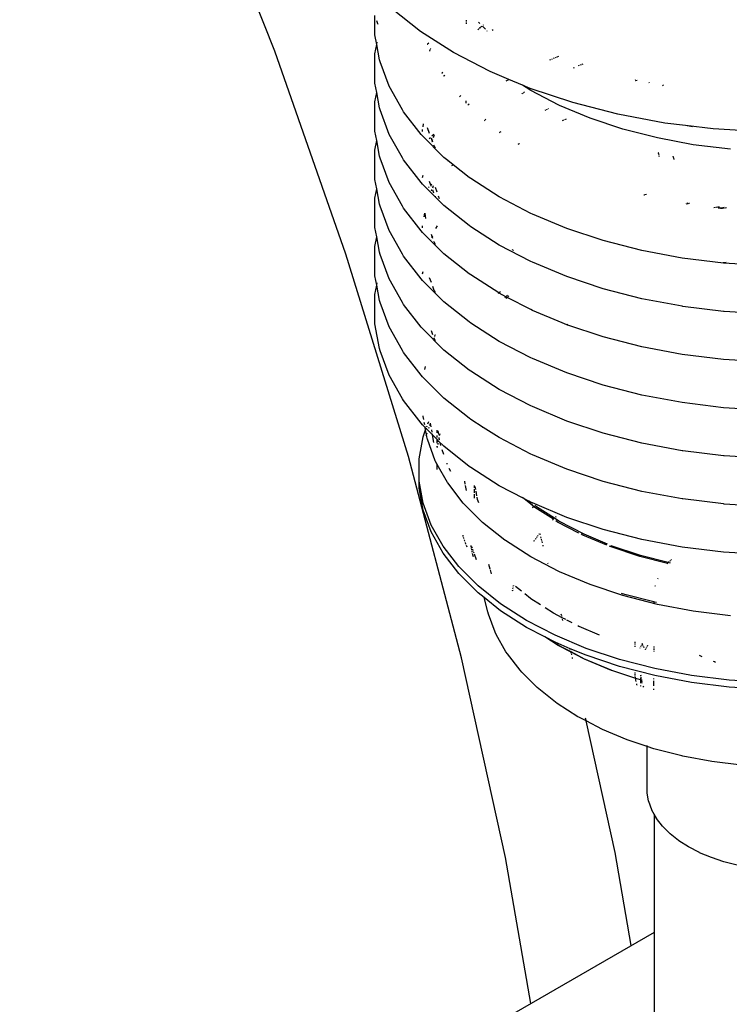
# Model space of a CAD drawing. Extents: x -17300 to -11339, y 1971 to 5059.
# Tile 46 of 81: x -13577 to -13553, y 3047 to 3080. Entities that reach past the tile are written whole.
import ezdxf

# ---------------------------------------------------------------- set-up
doc = ezdxf.new("R2010")
doc.units = 0
doc.header["$MEASUREMENT"] = 0
doc.layers.get('0').update_dxf_attribs({"linetype": 'CONTINUOUS'})
doc.layers.add('PIPING-VENT-ISO', color=3, linetype='CONTINUOUS')
doc.layers.add('TANK-SLOPE', color=2, linetype='CONTINUOUS')

# ---------------------------------------------------------------- blocks, each defined once
blk = doc.blocks.new('5-6 TANKS')
for p, q in [((49.351, 21.755), (47.995, 25.187)), ((51.827, 22.092), (51.335, 22.484)), ((51.049, 22.07), (51.049, 22.362)), ((51.104, 22.223), (51.085, 22.271)), ((51.108, 22.211), (51.104, 22.223)), ((52.603, 22.285), (52.603, 22.259)), ((52.603, 22.246), (52.603, 22.221)), ((52.832, 22.226), (52.811, 22.247)), ((51.053, 22.033), (51.049, 22.07)), ((52.388, 21.733), (51.827, 22.092)), ((52.8, 22.118), (52.816, 22.135)), ((52.825, 22.144), (52.84, 22.159)), ((52.84, 22.159), (52.843, 22.161)), ((52.852, 22.168), (52.871, 22.183)), ((52.929, 22.128), (52.878, 22.179)), ((52.888, 22.197), (52.896, 22.203)), ((52.96, 22.098), (52.956, 22.102)), ((53.062, 22.106), (53.049, 22.123)), ((51.082, 21.873), (51.053, 22.033)), ((51.084, 21.88), (51.089, 21.911)), ((51.945, 21.879), (51.959, 21.893)), ((51.961, 21.895), (51.965, 21.9)), ((50.561, 18.314), (49.351, 21.755)), ((51.053, 21.714), (51.082, 21.873)), ((51.13, 21.612), (51.082, 21.873)), ((51.941, 21.875), (51.943, 21.877)), ((51.984, 21.759), (51.985, 21.763)), ((51.987, 21.767), (51.996, 21.792)), ((51.997, 21.796), (52, 21.804)), ((53.01, 21.41), (52.388, 21.733)), ((51.049, 21.676), (51.053, 21.714)), ((51.049, 21.253), (51.049, 21.676)), ((51.142, 21.576), (51.13, 21.612)), ((51.294, 21.163), (51.142, 21.576)), ((54.021, 21.609), (54.037, 21.616)), ((54.053, 21.623), (54.069, 21.629)), ((54.086, 21.636), (54.102, 21.643)), ((54.117, 21.649), (54.132, 21.656)), ((54.147, 21.662), (54.173, 21.673)), ((52.193, 21.385), (52.196, 21.39)), ((52.198, 21.393), (52.206, 21.408)), ((53.324, 21.278), (53.01, 21.41)), ((54.422, 21.475), (54.439, 21.482)), ((54.509, 21.512), (54.526, 21.519)), ((54.542, 21.526), (54.558, 21.532)), ((54.572, 21.538), (54.586, 21.544)), ((51.053, 21.216), (51.049, 21.253)), ((52.188, 21.376), (52.192, 21.382)), ((52.216, 21.332), (52.221, 21.338)), ((52.223, 21.34), (52.224, 21.341)), ((52.224, 21.341), (52.237, 21.351)), ((53.278, 21.254), (53.324, 21.278)), ((53.556, 21.181), (53.324, 21.278)), ((55.474, 21.259), (55.48, 21.261)), ((55.48, 21.261), (55.476, 21.27)), ((55.48, 21.261), (55.501, 21.266)), ((55.481, 21.258), (55.48, 21.261)), ((55.712, 21.215), (55.708, 21.227)), ((51.082, 21.056), (51.053, 21.216)), ((51.053, 20.896), (51.082, 21.056)), ((51.082, 21.056), (51.084, 21.063)), ((51.13, 20.795), (51.082, 21.056)), ((51.52, 20.761), (51.294, 21.163)), ((53.698, 21.09), (53.556, 21.181)), ((53.687, 21.126), (53.556, 21.181)), ((53.569, 21.05), (53.573, 21.053)), ((53.577, 21.056), (53.592, 21.065)), ((54.413, 20.884), (53.687, 21.126)), ((54.176, 20.841), (53.698, 21.09)), ((55.933, 21.185), (55.945, 21.171)), ((51.049, 20.859), (51.053, 20.896)), ((52.49, 20.983), (52.502, 21)), ((52.504, 21.002), (52.508, 21.006)), ((52.597, 20.917), (52.597, 20.909)), ((52.597, 20.904), (52.597, 20.875)), ((53.545, 21.035), (53.55, 21.038)), ((53.554, 21.041), (53.564, 21.047)), ((51.049, 20.436), (51.049, 20.859)), ((51.142, 20.759), (51.13, 20.795)), ((51.294, 20.346), (51.142, 20.759)), ((51.539, 20.73), (51.52, 20.761)), ((51.835, 20.345), (51.539, 20.73)), ((52.628, 20.844), (52.645, 20.857)), ((52.647, 20.859), (52.651, 20.863)), ((53.94, 20.758), (53.952, 20.763)), ((53.964, 20.768), (53.982, 20.775)), ((53.992, 20.78), (54.001, 20.783)), ((54.183, 20.838), (54.176, 20.841)), ((54.703, 20.62), (54.183, 20.838)), ((55.177, 20.687), (54.413, 20.884)), ((52.913, 20.583), (52.921, 20.589)), ((52.923, 20.591), (52.936, 20.601)), ((54.235, 20.58), (54.261, 20.591)), ((54.274, 20.596), (54.303, 20.609)), ((55.259, 20.435), (54.703, 20.62)), ((55.974, 20.538), (55.177, 20.687)), ((51.053, 20.398), (51.049, 20.436)), ((51.082, 20.239), (51.053, 20.398)), ((51.86, 20.426), (51.862, 20.43)), ((51.86, 20.422), (51.86, 20.426)), ((51.86, 20.419), (51.86, 20.422)), ((51.86, 20.396), (51.86, 20.419)), ((51.869, 20.472), (51.879, 20.523)), ((51.981, 20.36), (51.946, 20.455)), ((53.168, 20.38), (53.178, 20.385)), ((53.18, 20.386), (53.196, 20.394)), ((55.846, 20.284), (55.259, 20.435)), ((56.322, 20.495), (55.974, 20.538)), ((56.445, 20.472), (56.322, 20.495)), ((56.793, 20.437), (56.322, 20.495)), ((57.626, 20.387), (56.793, 20.437)), ((51.053, 20.08), (51.082, 20.239)), ((51.082, 20.239), (51.084, 20.246)), ((51.13, 19.978), (51.082, 20.239)), ((51.52, 19.945), (51.294, 20.346)), ((51.861, 20.318), (51.835, 20.345)), ((52.224, 19.955), (51.861, 20.318)), ((51.975, 20.274), (51.996, 20.295)), ((52.026, 20.239), (52.01, 20.281)), ((52.021, 20.32), (52.051, 20.35)), ((52.022, 20.227), (52.026, 20.239)), ((52.026, 20.239), (52.033, 20.258)), ((52.035, 20.214), (52.026, 20.239)), ((52.046, 20.295), (52.058, 20.328)), ((52.058, 20.328), (52.059, 20.33)), ((52.059, 20.33), (52.061, 20.334)), ((52.061, 20.334), (52.064, 20.338)), ((56.456, 20.169), (55.846, 20.284)), ((51.049, 20.042), (51.053, 20.08)), ((52.012, 20.2), (52.013, 20.204)), ((52.058, 20.15), (52.054, 20.163)), ((52.059, 20.148), (52.058, 20.15)), ((52.061, 20.144), (52.059, 20.148)), ((52.08, 20.111), (52.061, 20.144)), ((53.481, 20.177), (53.494, 20.185)), ((53.496, 20.187), (53.499, 20.189)), ((53.501, 20.19), (53.506, 20.193)), ((57.085, 20.092), (56.456, 20.169)), ((51.049, 19.619), (51.049, 20.042)), ((51.142, 19.942), (51.13, 19.978)), ((51.294, 19.529), (51.142, 19.942)), ((51.539, 19.912), (51.52, 19.945)), ((51.835, 19.528), (51.539, 19.912)), ((52.288, 19.904), (52.224, 19.955)), ((52.288, 19.904), (52.28, 19.894)), ((52.291, 19.908), (52.288, 19.904)), ((52.38, 19.831), (52.288, 19.904)), ((55.863, 20.03), (55.861, 20.035)), ((55.87, 20.008), (55.864, 20.025)), ((55.875, 19.989), (55.872, 20.002)), ((55.883, 19.966), (55.879, 19.977)), ((56.117, 19.969), (56.116, 19.974)), ((56.122, 19.953), (56.119, 19.964)), ((56.127, 19.936), (56.124, 19.948)), ((56.133, 19.918), (56.129, 19.93)), ((52.36, 19.815), (52.38, 19.831)), ((52.38, 19.831), (52.384, 19.834)), ((52.651, 19.615), (52.38, 19.831)), ((51.053, 19.582), (51.049, 19.619)), ((51.082, 19.422), (51.053, 19.582)), ((51.862, 19.612), (51.869, 19.655)), ((52.678, 19.594), (52.651, 19.615)), ((53.162, 19.284), (52.678, 19.594)), ((51.053, 19.262), (51.082, 19.422)), ((51.082, 19.422), (51.084, 19.429)), ((51.13, 19.161), (51.082, 19.422)), ((51.52, 19.127), (51.294, 19.529)), ((51.861, 19.5), (51.835, 19.528)), ((52.224, 19.137), (51.861, 19.5)), ((51.963, 19.446), (51.974, 19.457)), ((52.003, 19.485), (51.981, 19.543)), ((51.996, 19.478), (52.003, 19.485)), ((52.003, 19.485), (52.021, 19.503)), ((52.011, 19.463), (52.003, 19.485)), ((52.013, 19.386), (52.021, 19.41)), ((52.033, 19.441), (52.046, 19.478)), ((52.054, 19.345), (52.035, 19.396)), ((52.109, 19.365), (52.082, 19.442)), ((51.049, 19.225), (51.053, 19.262)), ((51.049, 18.802), (51.049, 19.225)), ((52.081, 19.293), (52.078, 19.298)), ((52.15, 19.249), (52.132, 19.299)), ((53.699, 19.005), (53.162, 19.284)), ((55.614, 19.317), (55.626, 19.32)), ((55.635, 19.323), (55.659, 19.329)), ((51.142, 19.125), (51.13, 19.161)), ((51.294, 18.712), (51.142, 19.125)), ((51.539, 19.095), (51.52, 19.127)), ((51.835, 18.71), (51.539, 19.095)), ((52.651, 18.798), (52.224, 19.137)), ((56.337, 19.169), (56.347, 19.171)), ((56.352, 19.172), (56.362, 19.174)), ((56.362, 19.174), (56.36, 19.182)), ((56.362, 19.174), (56.383, 19.177)), ((56.363, 19.169), (56.362, 19.174)), ((56.365, 19.163), (56.364, 19.167)), ((56.39, 19.179), (56.397, 19.18)), ((56.802, 19.106), (56.833, 19.11)), ((56.842, 19.111), (56.871, 19.114)), ((56.879, 19.096), (56.91, 19.1)), ((56.881, 19.116), (56.901, 19.118)), ((56.918, 19.092), (56.949, 19.095)), ((56.919, 19.101), (56.948, 19.105)), ((56.958, 19.106), (56.978, 19.109)), ((56.958, 19.097), (56.987, 19.1)), ((56.997, 19.101), (57.017, 19.104)), ((51.889, 18.946), (51.9, 19.009)), ((51.919, 18.915), (51.903, 19.006)), ((53.726, 18.993), (53.699, 19.005)), ((54.307, 18.749), (53.726, 18.993)), ((51.053, 18.764), (51.049, 18.802)), ((51.082, 18.605), (51.053, 18.764)), ((51.86, 18.792), (51.862, 18.795)), ((51.86, 18.788), (51.86, 18.792)), ((51.86, 18.786), (51.86, 18.788)), ((51.86, 18.761), (51.86, 18.786)), ((52.088, 18.747), (52.115, 18.794)), ((52.678, 18.778), (52.651, 18.798)), ((53.162, 18.467), (52.678, 18.778)), ((54.929, 18.542), (54.307, 18.749)), ((51.053, 18.445), (51.082, 18.605)), ((51.082, 18.605), (51.084, 18.612)), ((51.13, 18.344), (51.082, 18.605)), ((51.52, 18.31), (51.294, 18.712)), ((51.861, 18.683), (51.835, 18.71)), ((52.224, 18.32), (51.861, 18.683)), ((52.026, 18.605), (52.011, 18.646)), ((52.011, 18.566), (52.013, 18.569)), ((52.021, 18.593), (52.026, 18.605)), ((52.026, 18.605), (52.033, 18.624)), ((52.035, 18.579), (52.026, 18.605)), ((51.049, 18.408), (51.053, 18.445)), ((51.049, 17.984), (51.049, 18.408)), ((52.059, 18.515), (52.054, 18.527)), ((52.059, 18.514), (52.059, 18.515)), ((52.061, 18.509), (52.059, 18.514)), ((52.081, 18.475), (52.061, 18.509)), ((53.699, 18.188), (53.162, 18.467)), ((53.382, 18.392), (53.391, 18.382)), ((53.397, 18.378), (53.403, 18.382)), ((55.585, 18.373), (54.929, 18.542)), ((51.62, 14.878), (50.561, 18.314)), ((51.142, 18.308), (51.13, 18.344)), ((51.294, 17.895), (51.142, 18.308)), ((51.539, 18.278), (51.52, 18.31)), ((51.835, 17.894), (51.539, 18.278)), ((52.651, 17.98), (52.224, 18.32)), ((56.268, 18.245), (55.585, 18.373)), ((56.971, 18.158), (56.268, 18.245)), ((53.726, 18.176), (53.699, 18.188)), ((54.307, 17.932), (53.726, 18.176)), ((56.963, 18.17), (57.015, 18.176)), ((57.685, 18.115), (56.971, 18.158)), ((51.053, 17.947), (51.049, 17.984)), ((51.082, 17.788), (51.053, 17.947)), ((51.52, 17.493), (51.294, 17.895)), ((51.861, 17.866), (51.835, 17.894)), ((51.862, 17.978), (51.869, 18.021)), ((52.01, 17.83), (51.981, 17.909)), ((52.678, 17.96), (52.651, 17.98)), ((53.157, 17.654), (52.678, 17.96)), ((54.929, 17.725), (54.307, 17.932)), ((51.053, 17.628), (51.082, 17.788)), ((51.13, 17.526), (51.082, 17.788)), ((51.084, 17.795), (51.089, 17.825)), ((52.224, 17.503), (51.861, 17.866)), ((52.058, 17.698), (52.035, 17.763)), ((55.585, 17.556), (54.929, 17.725)), ((51.049, 17.591), (51.053, 17.628)), ((51.049, 17.168), (51.049, 17.591)), ((52.059, 17.696), (52.058, 17.698)), ((52.061, 17.692), (52.059, 17.696)), ((52.078, 17.663), (52.061, 17.692)), ((53.147, 17.645), (53.157, 17.654)), ((53.162, 17.65), (53.157, 17.654)), ((53.275, 17.591), (53.162, 17.65)), ((53.168, 17.665), (53.181, 17.679)), ((53.258, 17.574), (53.275, 17.591)), ((53.299, 17.579), (53.275, 17.591)), ((53.28, 17.559), (53.299, 17.579)), ((53.287, 17.603), (53.301, 17.617)), ((53.699, 17.371), (53.299, 17.579)), ((53.311, 17.591), (53.325, 17.604)), ((56.268, 17.428), (55.585, 17.556)), ((51.142, 17.491), (51.13, 17.526)), ((51.294, 17.078), (51.142, 17.491)), ((51.539, 17.461), (51.52, 17.493)), ((51.835, 17.076), (51.539, 17.461)), ((52.651, 17.164), (52.224, 17.503)), ((56.281, 17.427), (56.268, 17.428)), ((56.971, 17.342), (56.281, 17.427)), ((53.726, 17.359), (53.699, 17.371)), ((54.23, 17.148), (53.726, 17.359)), ((56.979, 17.341), (56.971, 17.342)), ((57.688, 17.298), (56.979, 17.341)), ((51.053, 17.13), (51.049, 17.168)), ((51.13, 16.71), (51.053, 17.13)), ((51.52, 16.676), (51.294, 17.078)), ((51.861, 17.049), (51.835, 17.076)), ((52.224, 16.686), (51.861, 17.049)), ((52.678, 17.143), (52.651, 17.164)), ((53.162, 16.833), (52.678, 17.143)), ((54.23, 17.148), (54.231, 17.147)), ((54.307, 17.115), (54.231, 17.147)), ((54.309, 17.114), (54.307, 17.115)), ((54.309, 17.114), (54.324, 17.122)), ((54.929, 16.908), (54.309, 17.114)), ((52.035, 16.945), (52.01, 17.012)), ((52.057, 16.886), (52.054, 16.894)), ((52.054, 16.877), (52.057, 16.886)), ((52.057, 16.886), (52.058, 16.889)), ((52.058, 16.881), (52.057, 16.886)), ((52.059, 16.879), (52.058, 16.881)), ((52.061, 16.875), (52.059, 16.879)), ((52.067, 16.913), (52.077, 16.941)), ((52.077, 16.941), (52.079, 16.944)), ((55.585, 16.739), (54.929, 16.908)), ((51.142, 16.673), (51.13, 16.71)), ((52.08, 16.843), (52.061, 16.875)), ((53.699, 16.553), (53.162, 16.833)), ((56.268, 16.611), (55.585, 16.739)), ((51.294, 16.26), (51.142, 16.673)), ((51.539, 16.643), (51.52, 16.676)), ((51.835, 16.259), (51.539, 16.643)), ((52.651, 16.346), (52.224, 16.686)), ((53.726, 16.541), (53.699, 16.553)), ((56.971, 16.525), (56.268, 16.611)), ((51.902, 16.354), (51.911, 16.404)), ((54.307, 16.297), (53.726, 16.541)), ((57.685, 16.481), (56.971, 16.525)), ((51.52, 15.858), (51.294, 16.26)), ((51.861, 16.231), (51.835, 16.259)), ((52.224, 15.868), (51.861, 16.231)), ((52.678, 16.326), (52.651, 16.346)), ((53.162, 16.016), (52.678, 16.326)), ((54.929, 16.09), (54.307, 16.297)), ((55.585, 15.921), (54.929, 16.09)), ((53.699, 15.737), (53.162, 16.016)), ((56.268, 15.793), (55.585, 15.921)), ((51.539, 15.827), (51.52, 15.858)), ((51.835, 15.442), (51.539, 15.827)), ((52.651, 15.529), (52.224, 15.868)), ((53.726, 15.725), (53.699, 15.737)), ((54.307, 15.481), (53.726, 15.725)), ((56.971, 15.707), (56.268, 15.793)), ((57.685, 15.664), (56.971, 15.707)), ((51.872, 15.555), (51.871, 15.567)), ((51.881, 15.508), (51.872, 15.555)), ((51.861, 15.415), (51.835, 15.442)), ((51.906, 15.37), (51.861, 15.415)), ((51.897, 15.417), (51.89, 15.456)), ((51.906, 15.37), (51.903, 15.387)), ((51.932, 15.382), (51.939, 15.4)), ((51.952, 15.436), (51.966, 15.473)), ((51.967, 15.358), (51.972, 15.374)), ((51.984, 15.405), (51.996, 15.439)), ((51.996, 15.439), (51.996, 15.443)), ((51.996, 15.439), (51.997, 15.441)), ((52.007, 15.382), (51.996, 15.439)), ((52.678, 15.509), (52.651, 15.529)), ((52.891, 15.372), (52.678, 15.509)), ((52.889, 15.367), (52.891, 15.372)), ((53.162, 15.199), (52.891, 15.372)), ((54.929, 15.274), (54.307, 15.481)), ((51.802, 14.838), (51.87, 15.214)), ((51.87, 15.214), (51.913, 15.33)), ((51.913, 15.33), (51.906, 15.37)), ((51.922, 15.354), (51.906, 15.37)), ((51.913, 15.33), (51.922, 15.354)), ((51.927, 15.251), (51.913, 15.33)), ((51.921, 15.233), (51.927, 15.251)), ((51.922, 15.354), (51.926, 15.364)), ((52.032, 15.244), (51.922, 15.354)), ((51.927, 15.251), (51.939, 15.282)), ((51.94, 15.183), (51.927, 15.251)), ((52.024, 15.29), (52.016, 15.33)), ((52.032, 15.244), (52.029, 15.261)), ((52.055, 15.119), (52.032, 15.244)), ((52.111, 15.165), (52.032, 15.244)), ((52.111, 15.278), (52.111, 15.328)), ((52.111, 15.203), (52.111, 15.236)), ((52.135, 15.254), (52.123, 15.315)), ((52.151, 15.237), (52.157, 15.27)), ((55.585, 15.105), (54.929, 15.274)), ((51.943, 15.171), (51.94, 15.183)), ((52.077, 14.806), (51.943, 15.171)), ((52.111, 15.165), (52.111, 15.179)), ((52.111, 15.146), (52.111, 15.165)), ((52.134, 15.142), (52.111, 15.165)), ((52.111, 15.108), (52.111, 15.137)), ((52.111, 15.036), (52.111, 15.057)), ((52.114, 15.03), (52.117, 15.046)), ((52.124, 15.085), (52.128, 15.107)), ((52.132, 15.13), (52.134, 15.142)), ((52.134, 15.142), (52.136, 15.153)), ((52.224, 15.052), (52.134, 15.142)), ((52.14, 15.174), (52.145, 15.2)), ((52.145, 15.201), (52.144, 15.202)), ((52.145, 15.2), (52.145, 15.201)), ((52.151, 15.162), (52.145, 15.2)), ((52.169, 15.063), (52.161, 15.109)), ((52.651, 14.712), (52.224, 15.052)), ((53.699, 14.919), (53.162, 15.199)), ((56.268, 14.977), (55.585, 15.105)), ((52.523, 11.462), (51.62, 14.878)), ((52.221, 14.912), (52.191, 14.995)), ((53.726, 14.907), (53.699, 14.919)), ((54.307, 14.663), (53.726, 14.907)), ((56.281, 14.975), (56.268, 14.977)), ((56.971, 14.891), (56.281, 14.975)), ((56.979, 14.89), (56.971, 14.891)), ((57.688, 14.846), (56.979, 14.89)), ((51.802, 14.46), (51.802, 14.838)), ((52.082, 14.794), (52.077, 14.806)), ((52.111, 14.744), (52.082, 14.794)), ((52.111, 14.744), (52.111, 14.753)), ((52.282, 14.44), (52.111, 14.744)), ((52.111, 14.66), (52.111, 14.744)), ((52.281, 14.75), (52.276, 14.764)), ((52.678, 14.691), (52.651, 14.712)), ((52.343, 14.622), (52.314, 14.675)), ((53.162, 14.381), (52.678, 14.691)), ((54.929, 14.456), (54.307, 14.663)), ((51.87, 14.085), (51.802, 14.46)), ((51.802, 14.343), (51.802, 14.46)), ((52.288, 14.43), (52.282, 14.44)), ((52.551, 14.089), (52.288, 14.43)), ((52.586, 14.41), (52.577, 14.461)), ((52.606, 14.303), (52.591, 14.385)), ((52.737, 14.389), (52.737, 14.347)), ((52.764, 14.32), (52.755, 14.371)), ((53.578, 14.165), (53.162, 14.381)), ((55.585, 14.287), (54.929, 14.456)), ((51.87, 13.967), (51.802, 14.343)), ((52.737, 14.326), (52.737, 14.26)), ((52.737, 14.239), (52.737, 14.172)), ((52.783, 14.213), (52.769, 14.293)), ((56.268, 14.159), (55.585, 14.287)), ((52.006, 13.715), (51.87, 14.085)), ((52.558, 14.081), (52.551, 14.089)), ((52.881, 13.759), (52.558, 14.081)), ((52.795, 14.151), (52.788, 14.188)), ((52.816, 14.092), (52.795, 14.151)), ((53.578, 14.165), (53.554, 14.184)), ((53.692, 14.106), (53.578, 14.165)), ((53.729, 14.045), (53.578, 14.165)), ((53.692, 14.106), (53.668, 14.125)), ((53.699, 14.102), (53.692, 14.106)), ((53.712, 14.089), (53.692, 14.106)), ((53.726, 14.09), (53.699, 14.102)), ((53.724, 14.065), (53.721, 14.076)), ((54.307, 13.846), (53.726, 14.09)), ((53.729, 14.045), (53.727, 14.054)), ((53.767, 14.015), (53.729, 14.045)), ((53.733, 14.032), (53.729, 14.045)), ((53.792, 14.026), (53.765, 14.048)), ((56.281, 14.158), (56.268, 14.159)), ((56.971, 14.073), (56.281, 14.158)), ((56.979, 14.072), (56.971, 14.073)), ((57.688, 14.029), (56.979, 14.072)), ((52.006, 13.598), (51.87, 13.967)), ((53.74, 14.004), (53.735, 14.022)), ((54.081, 13.813), (53.767, 14.015)), ((54.098, 13.83), (53.792, 14.026)), ((52.208, 13.356), (52.006, 13.715)), ((53.259, 13.458), (52.881, 13.759)), ((54.064, 13.796), (54.073, 13.805)), ((54.074, 13.805), (54.065, 13.796)), ((54.078, 13.811), (54.081, 13.813)), ((54.082, 13.813), (54.079, 13.81)), ((54.081, 13.813), (54.089, 13.822)), ((54.082, 13.813), (54.081, 13.813)), ((54.09, 13.821), (54.082, 13.813)), ((54.085, 13.811), (54.082, 13.813)), ((54.095, 13.827), (54.098, 13.83)), ((54.099, 13.83), (54.096, 13.827)), ((54.098, 13.83), (54.106, 13.839)), ((54.099, 13.83), (54.098, 13.83)), ((54.107, 13.838), (54.099, 13.83)), ((54.175, 13.781), (54.099, 13.83)), ((54.117, 13.849), (54.122, 13.854)), ((54.122, 13.853), (54.118, 13.849)), ((54.122, 13.854), (54.127, 13.858)), ((54.128, 13.858), (54.122, 13.853)), ((54.153, 13.767), (54.122, 13.787)), ((54.516, 13.578), (54.153, 13.767)), ((54.601, 13.559), (54.175, 13.781)), ((54.929, 13.639), (54.307, 13.846)), ((52.208, 13.238), (52.006, 13.598)), ((52.551, 13.525), (52.548, 13.544)), ((53.813, 13.527), (53.822, 13.539)), ((53.823, 13.538), (53.814, 13.527)), ((53.839, 13.561), (53.846, 13.57)), ((53.847, 13.569), (53.84, 13.56)), ((53.86, 13.55), (53.856, 13.565)), ((54.581, 13.545), (54.554, 13.559)), ((54.987, 13.374), (54.581, 13.545)), ((54.999, 13.392), (54.601, 13.559)), ((55.585, 13.47), (54.929, 13.639)), ((52.552, 13.522), (52.551, 13.525)), ((52.561, 13.494), (52.556, 13.507)), ((52.563, 13.488), (52.561, 13.494)), ((52.58, 13.443), (52.571, 13.466)), ((52.598, 13.393), (52.589, 13.418)), ((52.688, 13.346), (52.684, 13.367)), ((53.267, 13.452), (53.259, 13.458)), ((53.698, 13.176), (53.267, 13.452)), ((53.749, 13.443), (53.757, 13.454)), ((53.758, 13.453), (53.75, 13.443)), ((53.775, 13.477), (53.785, 13.49)), ((53.786, 13.489), (53.776, 13.477)), ((53.794, 13.502), (53.804, 13.515)), ((53.805, 13.514), (53.795, 13.502)), ((53.874, 13.495), (53.869, 13.515)), ((53.885, 13.455), (53.88, 13.475)), ((53.896, 13.415), (53.891, 13.435)), ((53.91, 13.359), (53.906, 13.376)), ((55.064, 13.365), (55.055, 13.369)), ((56.268, 13.342), (55.585, 13.47)), ((52.475, 13.011), (52.208, 13.356)), ((52.475, 12.893), (52.208, 13.238)), ((52.617, 13.34), (52.608, 13.367)), ((52.693, 13.319), (52.691, 13.333)), ((52.697, 13.346), (52.695, 13.353)), ((52.699, 13.288), (52.696, 13.304)), ((52.697, 13.346), (52.697, 13.351)), ((52.698, 13.343), (52.697, 13.346)), ((52.699, 13.338), (52.698, 13.343)), ((52.706, 13.323), (52.699, 13.338)), ((52.702, 13.267), (52.702, 13.272)), ((52.703, 13.266), (52.702, 13.267)), ((52.703, 13.264), (52.703, 13.266)), ((52.703, 13.262), (52.703, 13.264)), ((52.705, 13.254), (52.703, 13.262)), ((52.716, 13.212), (52.711, 13.233)), ((52.72, 13.284), (52.713, 13.304)), ((52.725, 13.178), (52.716, 13.21)), ((52.737, 13.239), (52.728, 13.262)), ((52.779, 13.124), (52.744, 13.22)), ((55.047, 13.349), (55.032, 13.356)), ((55.546, 13.183), (55.047, 13.349)), ((55.56, 13.2), (55.064, 13.365)), ((56.971, 13.256), (56.268, 13.342)), ((57.685, 13.212), (56.971, 13.256)), ((52.981, 13.051), (53.004, 12.971)), ((54.176, 12.927), (53.698, 13.176)), ((53.991, 13.056), (53.988, 13.067)), ((56.019, 13.061), (55.546, 13.183)), ((56.031, 13.078), (55.56, 13.2)), ((56.019, 13.061), (56.026, 13.071)), ((56.03, 13.059), (56.019, 13.061)), ((56.03, 13.077), (56.031, 13.078)), ((56.031, 13.078), (56.048, 13.095)), ((56.068, 13.069), (56.031, 13.078)), ((56.055, 13.102), (56.062, 13.108)), ((56.068, 13.115), (56.075, 13.121)), ((56.081, 13.127), (56.086, 13.133)), ((52.802, 12.684), (52.475, 13.011)), ((52.802, 12.566), (52.475, 12.893)), ((53.009, 12.955), (53.028, 12.888)), ((54.183, 12.924), (54.176, 12.927)), ((54.703, 12.706), (54.183, 12.924)), ((55.259, 12.521), (54.703, 12.706)), ((55.855, 12.804), (55.859, 12.816)), ((53.186, 12.378), (52.802, 12.684)), ((52.905, 12.484), (52.802, 12.566)), ((53.387, 12.594), (53.387, 12.592)), ((53.388, 12.603), (53.389, 12.612)), ((53.39, 12.612), (53.389, 12.602)), ((53.393, 12.632), (53.395, 12.641)), ((53.396, 12.64), (53.394, 12.631)), ((53.398, 12.659), (53.399, 12.668)), ((53.4, 12.667), (53.399, 12.659)), ((53.402, 12.684), (53.404, 12.691)), ((53.405, 12.69), (53.403, 12.683)), ((53.54, 12.592), (53.439, 12.672)), ((53.693, 12.47), (53.596, 12.548)), ((55.292, 12.538), (55.239, 12.556)), ((55.788, 12.41), (55.292, 12.538)), ((55.811, 12.679), (55.813, 12.69)), ((55.813, 12.69), (55.814, 12.692)), ((52.967, 12.244), (52.905, 12.484)), ((53.186, 12.261), (52.905, 12.484)), ((53.624, 12.097), (53.186, 12.378)), ((53.695, 12.469), (53.693, 12.47)), ((53.699, 12.465), (53.695, 12.469)), ((53.863, 12.361), (53.699, 12.465)), ((55.846, 12.37), (55.259, 12.521)), ((55.788, 12.418), (55.788, 12.42)), ((55.79, 12.409), (55.788, 12.418)), ((55.788, 12.418), (55.788, 12.41)), ((55.79, 12.409), (55.788, 12.41)), ((55.788, 12.401), (55.788, 12.389)), ((55.83, 12.4), (55.79, 12.409)), ((55.794, 12.387), (55.792, 12.4)), ((56.456, 12.255), (55.846, 12.37)), ((52.981, 12.202), (52.967, 12.244)), ((53.093, 11.899), (52.981, 12.202)), ((53.624, 11.98), (53.186, 12.261)), ((54.085, 12.219), (53.941, 12.311)), ((54.232, 12.142), (54.085, 12.219)), ((54.224, 12.174), (54.216, 12.204)), ((57.085, 12.178), (56.456, 12.255)), ((54.11, 11.845), (53.624, 12.097)), ((54.232, 12.142), (54.227, 12.163)), ((54.29, 12.112), (54.232, 12.142)), ((54.235, 12.129), (54.232, 12.142)), ((54.244, 12.095), (54.238, 12.118)), ((54.401, 12.054), (54.308, 12.103)), ((53.112, 11.86), (53.093, 11.899)), ((53.936, 11.818), (53.624, 11.98)), ((54.514, 11.996), (54.494, 12.006)), ((54.517, 11.994), (54.514, 11.996)), ((54.52, 11.993), (54.517, 11.994)), ((54.862, 11.849), (54.52, 11.993)), ((53.277, 11.566), (53.112, 11.86)), ((54.162, 11.673), (53.936, 11.818)), ((54.11, 11.727), (53.936, 11.818)), ((54.64, 11.623), (54.11, 11.845)), ((54.369, 11.618), (54.11, 11.727)), ((54.188, 11.662), (54.135, 11.697)), ((55.469, 11.728), (55.469, 11.736)), ((55.469, 11.711), (55.469, 11.72)), ((55.469, 11.693), (55.469, 11.702)), ((55.586, 11.698), (55.58, 11.707)), ((55.592, 11.696), (55.596, 11.703)), ((53.3, 11.532), (53.277, 11.566)), ((53.517, 11.251), (53.3, 11.532)), ((54.383, 11.558), (54.162, 11.673)), ((54.192, 11.66), (54.188, 11.662)), ((54.193, 11.66), (54.192, 11.66)), ((54.382, 11.562), (54.193, 11.66)), ((54.374, 11.596), (54.369, 11.618)), ((54.64, 11.505), (54.369, 11.618)), ((54.382, 11.562), (54.379, 11.576)), ((54.612, 11.442), (54.382, 11.562)), ((54.383, 11.558), (54.382, 11.562)), ((54.589, 11.451), (54.383, 11.558)), ((54.385, 11.547), (54.383, 11.558)), ((54.393, 11.512), (54.388, 11.536)), ((55.206, 11.434), (54.64, 11.623)), ((55.469, 11.675), (55.469, 11.684)), ((55.469, 11.649), (55.469, 11.658)), ((55.553, 11.628), (55.557, 11.635)), ((55.566, 11.65), (55.57, 11.658)), ((55.575, 11.666), (55.579, 11.674)), ((55.583, 11.681), (55.588, 11.689)), ((55.597, 11.678), (55.591, 11.688)), ((55.609, 11.657), (55.603, 11.668)), ((55.62, 11.637), (55.614, 11.647)), ((55.624, 11.635), (55.616, 11.646)), ((55.646, 11.608), (55.641, 11.614)), ((55.645, 11.604), (55.646, 11.608)), ((55.646, 11.608), (55.648, 11.612)), ((55.649, 11.603), (55.646, 11.608)), ((55.656, 11.627), (55.66, 11.635)), ((55.665, 11.643), (55.669, 11.651)), ((55.673, 11.658), (55.678, 11.666)), ((55.682, 11.673), (55.686, 11.68)), ((55.785, 11.655), (55.785, 11.647)), ((55.785, 11.638), (55.785, 11.63)), ((55.785, 11.621), (55.785, 11.612)), ((55.785, 11.603), (55.785, 11.594)), ((55.785, 11.577), (55.785, 11.568)), ((53.266, 8.077), (52.523, 11.462)), ((54.404, 11.46), (54.403, 11.467)), ((54.405, 11.456), (54.405, 11.458)), ((54.406, 11.453), (54.405, 11.454)), ((54.407, 11.445), (54.406, 11.451)), ((54.598, 11.447), (54.589, 11.451)), ((55.062, 11.252), (54.598, 11.447)), ((55.07, 11.25), (54.612, 11.442)), ((55.206, 11.316), (54.64, 11.505)), ((55.804, 11.28), (55.206, 11.434)), ((56.604, 11.482), (56.563, 11.504)), ((56.814, 11.392), (56.8, 11.398)), ((56.833, 11.386), (56.814, 11.392)), ((53.544, 11.222), (53.517, 11.251)), ((53.808, 10.958), (53.544, 11.222)), ((55.07, 11.25), (55.062, 11.252)), ((55.073, 11.249), (55.07, 11.25)), ((55.074, 11.248), (55.073, 11.249)), ((55.478, 11.113), (55.074, 11.248)), ((55.804, 11.163), (55.206, 11.316)), ((55.469, 11.198), (55.469, 11.213)), ((56.426, 11.163), (55.804, 11.28)), ((55.469, 11.17), (55.469, 11.183)), ((55.472, 11.147), (55.47, 11.158)), ((55.478, 11.113), (55.474, 11.137)), ((55.558, 11.087), (55.478, 11.113)), ((55.482, 11.091), (55.478, 11.113)), ((55.487, 11.062), (55.483, 11.084)), ((55.565, 11.085), (55.558, 11.087)), ((55.567, 11.167), (55.567, 11.169)), ((55.569, 11.154), (55.567, 11.167)), ((55.567, 11.154), (55.567, 11.167)), ((55.567, 11.118), (55.567, 11.129)), ((55.567, 11.094), (55.567, 11.109)), ((55.567, 11.062), (55.567, 11.09)), ((55.567, 11.035), (55.567, 11.056)), ((55.576, 11.116), (55.574, 11.127)), ((55.581, 11.091), (55.578, 11.106)), ((55.584, 11.07), (55.581, 11.086)), ((55.588, 11.049), (55.585, 11.066)), ((55.591, 11.035), (55.589, 11.043)), ((55.783, 11.034), (55.782, 11.02)), ((55.783, 11.113), (55.783, 11.099)), ((55.783, 11.073), (55.783, 11.063)), ((55.783, 11.053), (55.783, 11.039)), ((56.426, 11.046), (55.804, 11.163)), ((57.066, 11.085), (56.426, 11.163)), ((57.066, 10.967), (56.426, 11.046)), ((57.717, 11.045), (57.066, 11.085)), ((54.119, 10.711), (53.808, 10.958)), ((55.497, 11.009), (55.495, 11.019)), ((55.5, 11.002), (55.497, 11.009)), ((55.501, 10.998), (55.5, 11)), ((55.567, 10.98), (55.567, 10.995)), ((55.567, 10.976), (55.567, 10.978)), ((55.614, 10.964), (55.607, 10.982)), ((55.782, 11.016), (55.782, 11)), ((55.782, 10.993), (55.782, 10.986)), ((55.782, 10.937), (55.782, 10.921)), ((57.717, 10.928), (57.066, 10.967)), ((54.146, 10.689), (54.119, 10.711)), ((54.498, 10.464), (54.146, 10.689)), ((54.526, 10.449), (54.498, 10.464)), ((54.639, 10.391), (54.526, 10.449)), ((54.637, 10.398), (54.629, 10.437)), ((55.129, 8.16), (54.639, 10.391)), ((54.913, 10.248), (54.639, 10.391)), ((55.334, 10.071), (54.913, 10.248)), ((55.671, 9.959), (55.334, 10.071)), ((55.671, 9.959), (55.671, 9.975)), ((55.785, 9.921), (55.671, 9.959)), ((55.671, 9.18), (55.671, 9.959)), ((56.261, 9.799), (55.785, 9.921)), ((56.276, 9.795), (56.261, 9.799)), ((56.768, 9.703), (56.276, 9.795)), ((57.273, 9.641), (56.768, 9.703)), ((55.671, 9.173), (55.671, 9.18)), ((55.697, 9.031), (55.671, 9.173)), ((55.699, 9.024), (55.697, 9.031)), ((55.751, 8.884), (55.699, 9.024)), ((55.753, 8.878), (55.751, 8.884)), ((55.797, 8.8), (55.753, 8.878)), ((55.797, 8.8), (55.797, 8.81)), ((55.83, 8.742), (55.797, 8.8)), ((55.797, 4.173), (55.797, 8.8)), ((55.833, 8.736), (55.83, 8.742)), ((55.934, 8.606), (55.833, 8.736)), ((55.938, 8.601), (55.934, 8.606)), ((56.062, 8.478), (55.938, 8.601)), ((56.207, 8.362), (56.062, 8.478)), ((56.211, 8.359), (56.207, 8.362)), ((56.377, 8.253), (56.211, 8.359)), ((56.56, 8.158), (56.377, 8.253)), ((53.698, 5.598), (53.266, 8.077)), ((55.404, 6.583), (55.129, 8.16)), ((56.564, 8.156), (56.56, 8.158)), ((56.763, 8.072), (56.564, 8.156)), ((56.976, 8.001), (56.763, 8.072)), ((57.201, 7.944), (56.976, 8.001))]:
    blk.add_line(p, q)

msp = doc.modelspace()

# ---------------------------------------------------------------- linework, layer by layer
at = {"layer": 'PIPING-VENT-ISO'}
msp.add_line((-13593.39, 3027.166, 0), (-13555.496, 3049.053, 0), dxfattribs=at)

# ---------------------------------------------------------------- block references
at = {"layer": 'TANK-SLOPE', "xscale": 2, "yscale": 2, "zscale": 2}
msp.add_blockref('5-6 TANKS', (-13667.091, 3035.433, 0), dxfattribs=at)

doc.saveas('drawing.dxf')
